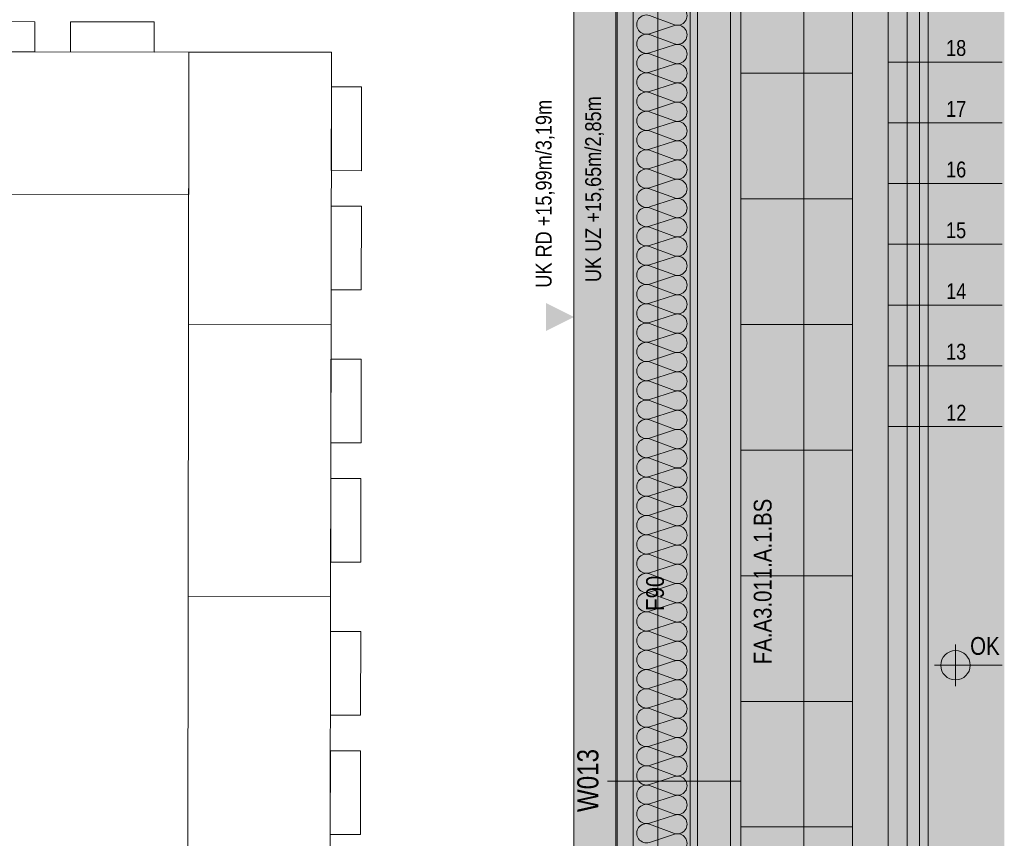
# Model space of a CAD drawing. Extents: x -620 to 300, y 62 to 1112.
# Tile 37 of 53: x -17 to 77, y 443 to 521. Entities that reach past the tile are written whole.
import ezdxf
from ezdxf.lldxf.tags import DXFTag

# ---------------------------------------------------------------- set-up
doc = ezdxf.new("R2010")
doc.units = 0
doc.layers.get('0').update_dxf_attribs({"lineweight": 13})
for name, color, linetype, lineweight, true_color in [('00_Beschriftung UZ', 3, 'Continuous', 13, 0x00ff00), ('30 -33 Aussenwände- 7 Fassade_ Elemente', 7, 'Continuous', 9, 0x00aacc), ('30 -35 Decken- 1 Konstruktion-Träger- Stahlbeton', 7, 'grob-A06GA1UR8I', 13, 0x33aa00), ('30 -35 Decken- 2.2 Treppen Außen', 7, 'Continuous', 9, 0x009999), ('60- 61 allgemeine Ausstattung- 1 Möbel', 7, 'Continuous', 9, 0x00cccc), ('70 -72 Beschriftung- 1 Beschriftung allgemein', 7, 'Continuous', 9, 0xff6633), ('iwb_Layout BA_Markierung', 7, 'Continuous', 9, 0xbadcdc), ('iwb_Schraffur_F90_feuerbestaendig', 1, 'Continuous', 13, 0xff0000), ('iwb_Schraffur_Unterzug', 7, 'Continuous', 5, 0xffffcc)]:
    doc.layers.add(name, color=color, linetype=linetype, lineweight=lineweight, true_color=true_color)
for name, color, linetype, lineweight in [('60- 61 allgemeine Ausstattung- 4 Terrassen', 7, 'Continuous', 9), ('70 -71 Achsen- 1 Gebäudeachsen', 7, 'STRICHPUNKT2-A06GA1UQ8I', 18), ('70 -72 Beschriftung- 5 Höhenkoten', 7, 'Continuous', 15), ('70 -75 Raumstempel- 3 Wandstempel', 7, 'Continuous', 50)]:
    doc.layers.add(name, color=color, linetype=linetype, lineweight=lineweight)
doc.styles.get("Standard").update_dxf_attribs({"font": 'ARIALN.TTF'})
tags = doc.linetypes.add('grob-A06GA1UR8I', pattern=[14, 3, -8, 3]).pattern_tags.tags
tags[8:9] = [DXFTag(74, 4), DXFTag(75, 0), DXFTag(340, '0'), DXFTag(46, 0.0), DXFTag(50, 0.0), DXFTag(44, 0.0), DXFTag(45, 0.0)]
tags[6:7] = [DXFTag(74, 4), DXFTag(75, 0), DXFTag(340, '0'), DXFTag(46, 0.0), DXFTag(50, 0.0), DXFTag(44, 0.0), DXFTag(45, 0.0)]
tags[4:5] = [DXFTag(74, 4), DXFTag(75, 0), DXFTag(340, '0'), DXFTag(46, 0.0), DXFTag(50, 0.0), DXFTag(44, 0.0), DXFTag(45, 0.0)]
tags = doc.linetypes.add('STRICHPUNKT2-A06GA1UQ8I', pattern=[12.7, 6.35, -3.175, 0, -3.175]).pattern_tags.tags
tags[10:11] = [DXFTag(74, 4), DXFTag(75, 0), DXFTag(340, '0'), DXFTag(46, 0.0), DXFTag(50, 0.0), DXFTag(44, 0.0), DXFTag(45, 0.0)]
tags[8:9] = [DXFTag(74, 4), DXFTag(75, 0), DXFTag(340, '0'), DXFTag(46, 0.0), DXFTag(50, 0.0), DXFTag(44, 0.0), DXFTag(45, 0.0)]
tags[6:7] = [DXFTag(74, 4), DXFTag(75, 0), DXFTag(340, '0'), DXFTag(46, 0.0), DXFTag(50, 0.0), DXFTag(44, 0.0), DXFTag(45, 0.0)]
tags[4:5] = [DXFTag(74, 4), DXFTag(75, 0), DXFTag(340, '0'), DXFTag(46, 0.0), DXFTag(50, 0.0), DXFTag(44, 0.0), DXFTag(45, 0.0)]

# ---------------------------------------------------------------- blocks, each defined once
blk = doc.blocks.new('Polygon-A06GA1UK8I')
at = {"color": 0, "linetype": 'ByBlock', "lineweight": -2, "ltscale": 0.13}
blk.add_solid([(41.831, 86.61), (41.664, 1083.814), (76.501, 86.518), (76.501, 1083.814)], dxfattribs=at)
blk = doc.blocks.new('Referenz-A06GA1UT8I')
at = {"layer": '00_Beschriftung UZ', "color": 0, "lineweight": -2}
for points in [[(32.751, 491.221), (35.421, 492.553), (32.753, 493.892)], [(38.092, 491.221), (35.421, 492.553), (38.09, 493.892)]]:
    blk.add_solid(points, dxfattribs=at)
at = {"layer": '30 -33 Aussenwände- 7 Fassade_ Elemente', "color": 0, "linetype": 'Continuous', "lineweight": -2, "ltscale": 0.13}
for p, q in [((47.221, 601.653), (47.221, 376.653)), ((46.521, 549.453), (46.521, 384.453)), ((51.361, 385.853), (51.361, 548.053)), ((39.561, 544.953), (39.561, 388.953)), ((41.061, 388.953), (41.061, 544.953)), ((46.521, 389.453), (46.521, 544.453)), ((50.361, 544.453), (50.361, 389.453)), ((42.621, 521.353), (45.021, 520.466)), ((45.021, 520.376), (42.621, 519.605)), ((42.621, 519.515), (45.021, 518.627)), ((45.021, 518.537), (42.621, 517.766)), ((42.621, 517.676), (45.021, 516.789)), ((45.021, 516.699), (42.621, 515.928)), ((42.621, 515.838), (45.021, 514.95)), ((45.021, 514.86), (42.621, 514.089)), ((42.621, 513.999), (45.021, 513.112)), ((45.021, 513.022), (42.621, 512.251)), ((42.621, 512.161), (45.021, 511.273)), ((45.021, 511.183), (42.621, 510.412)), ((42.621, 510.322), (45.021, 509.435)), ((45.021, 509.345), (42.621, 508.573)), ((42.621, 508.483), (45.021, 507.596)), ((45.021, 507.506), (42.621, 506.735)), ((42.621, 506.645), (45.021, 505.758)), ((45.021, 505.668), (42.621, 504.896)), ((42.621, 504.806), (45.021, 503.919)), ((45.021, 503.829), (42.621, 503.058)), ((42.621, 502.968), (45.021, 502.081)), ((45.021, 501.991), (42.621, 501.219)), ((42.621, 501.129), (45.021, 500.242)), ((45.021, 500.152), (42.621, 499.381)), ((42.621, 499.291), (45.021, 498.404)), ((45.021, 498.314), (42.621, 497.542)), ((42.621, 497.452), (45.021, 496.565)), ((45.021, 496.475), (42.621, 495.704)), ((42.621, 495.614), (45.021, 494.727)), ((45.021, 494.637), (42.621, 493.865)), ((42.621, 493.775), (45.021, 492.888)), ((45.021, 492.798), (42.621, 492.027)), ((42.621, 491.937), (45.021, 491.05)), ((45.021, 490.96), (42.621, 490.188)), ((42.621, 490.098), (45.021, 489.211)), ((45.021, 489.121), (42.621, 488.35)), ((42.621, 488.26), (45.021, 487.372)), ((45.021, 487.282), (42.621, 486.511)), ((42.621, 486.421), (45.021, 485.534)), ((45.021, 485.444), (42.621, 484.673)), ((42.621, 484.583), (45.021, 483.695)), ((45.021, 483.605), (42.621, 482.834)), ((42.621, 482.744), (45.021, 481.857)), ((45.021, 481.767), (42.621, 480.996)), ((42.621, 480.906), (45.021, 480.018)), ((45.021, 479.928), (42.621, 479.157)), ((42.621, 479.067), (45.021, 478.18)), ((45.021, 478.09), (42.621, 477.319)), ((42.621, 477.229), (45.021, 476.341)), ((45.021, 476.251), (42.621, 475.48)), ((42.621, 475.39), (45.021, 474.503)), ((45.021, 474.413), (42.621, 473.641)), ((42.621, 473.551), (45.021, 472.664)), ((45.021, 472.574), (42.621, 471.803)), ((42.621, 471.713), (45.021, 470.826)), ((45.021, 470.736), (42.621, 469.964)), ((42.621, 469.874), (45.021, 468.987)), ((45.021, 468.897), (42.621, 468.126)), ((42.621, 468.036), (45.021, 467.149)), ((45.021, 467.059), (42.621, 466.287)), ((42.621, 466.197), (45.021, 465.31)), ((45.021, 465.22), (42.621, 464.449)), ((42.621, 464.359), (45.021, 463.472)), ((45.021, 463.382), (42.621, 462.61)), ((42.621, 462.52), (45.021, 461.633)), ((45.021, 461.543), (42.621, 460.772)), ((42.621, 460.682), (45.021, 459.795)), ((45.021, 459.705), (42.621, 458.933)), ((42.621, 458.843), (45.021, 457.956)), ((45.021, 457.866), (42.621, 457.095)), ((42.621, 457.005), (45.021, 456.117)), ((45.021, 456.027), (42.621, 455.256)), ((42.621, 455.166), (45.021, 454.279)), ((45.021, 454.189), (42.621, 453.418)), ((42.621, 453.328), (45.021, 452.44)), ((45.021, 452.35), (42.621, 451.579)), ((42.621, 451.489), (45.021, 450.602)), ((45.021, 450.512), (42.621, 449.741)), ((42.621, 449.651), (45.021, 448.763)), ((45.021, 448.673), (42.621, 447.902)), ((42.621, 447.812), (45.021, 446.925)), ((45.021, 446.835), (42.621, 446.064)), ((42.621, 445.974), (45.021, 445.086)), ((45.021, 444.996), (42.621, 444.225)), ((42.621, 444.135), (45.021, 443.248)), ((45.021, 443.158), (42.621, 442.386))]:
    blk.add_line(p, q, dxfattribs=at)
for centre, major_axis, end_param in [((45.303, 521.34), (-0.282, -0.874), 3.764652), ((42.34, 520.479), (0.282, 0.874), 3.765224), ((45.303, 519.502), (-0.282, -0.874), 3.764652), ((42.34, 518.64), (0.282, 0.874), 3.765224), ((45.303, 517.663), (-0.282, -0.874), 3.764652), ((42.34, 516.802), (0.282, 0.874), 3.765224), ((42.34, 514.963), (0.282, 0.874), 3.765224), ((45.303, 515.825), (-0.282, -0.874), 3.764652), ((42.34, 513.125), (0.282, 0.874), 3.765224), ((45.303, 513.986), (-0.282, -0.874), 3.764652), ((45.303, 512.148), (-0.282, -0.874), 3.764652), ((42.34, 511.286), (0.282, 0.874), 3.765224), ((45.303, 510.309), (-0.282, -0.874), 3.764652), ((42.34, 509.448), (0.282, 0.874), 3.765224), ((45.303, 508.471), (-0.282, -0.874), 3.764652), ((42.34, 507.609), (0.282, 0.874), 3.765224), ((45.303, 506.632), (-0.282, -0.874), 3.764652), ((42.34, 505.771), (0.282, 0.874), 3.765224), ((45.303, 504.793), (-0.282, -0.874), 3.764652), ((42.34, 503.932), (0.282, 0.874), 3.765224), ((45.303, 502.955), (-0.282, -0.874), 3.764652), ((42.34, 502.094), (0.282, 0.874), 3.765224), ((45.303, 501.116), (-0.282, -0.874), 3.764652), ((42.34, 500.255), (0.282, 0.874), 3.765224), ((45.303, 499.278), (-0.282, -0.874), 3.764652), ((42.34, 498.417), (0.282, 0.874), 3.765224), ((45.303, 497.439), (-0.282, -0.874), 3.764652), ((42.34, 496.578), (0.282, 0.874), 3.765224), ((45.303, 495.601), (-0.282, -0.874), 3.764652), ((42.34, 494.74), (0.282, 0.874), 3.765224), ((45.303, 493.762), (-0.282, -0.874), 3.764652), ((42.34, 492.901), (0.282, 0.874), 3.765224), ((45.303, 491.924), (-0.282, -0.874), 3.764652), ((42.34, 491.062), (0.282, 0.874), 3.765224), ((45.303, 490.085), (-0.282, -0.874), 3.764652), ((42.34, 489.224), (0.282, 0.874), 3.765224), ((45.303, 488.247), (-0.282, -0.874), 3.764652), ((42.34, 487.385), (0.282, 0.874), 3.765224), ((45.303, 486.408), (-0.282, -0.874), 3.764652), ((42.34, 485.547), (0.282, 0.874), 3.765224), ((45.303, 484.57), (-0.282, -0.874), 3.764652), ((42.34, 483.708), (0.282, 0.874), 3.765224), ((45.303, 482.731), (-0.282, -0.874), 3.764652), ((42.34, 481.87), (0.282, 0.874), 3.765224), ((45.303, 480.893), (-0.282, -0.874), 3.764652), ((42.34, 480.031), (0.282, 0.874), 3.765224), ((45.303, 479.054), (-0.282, -0.874), 3.764652), ((42.34, 478.193), (0.282, 0.874), 3.765224), ((45.303, 477.216), (-0.282, -0.874), 3.764652), ((42.34, 476.354), (0.282, 0.874), 3.765224), ((45.303, 475.377), (-0.282, -0.874), 3.764652), ((42.34, 474.516), (0.282, 0.874), 3.765224), ((42.34, 472.677), (0.282, 0.874), 3.765224), ((45.303, 473.539), (-0.282, -0.874), 3.764652), ((42.34, 470.839), (0.282, 0.874), 3.765224), ((45.303, 471.7), (-0.282, -0.874), 3.764652), ((45.303, 469.861), (-0.282, -0.874), 3.764652), ((42.34, 469), (0.282, 0.874), 3.765224), ((45.303, 468.023), (-0.282, -0.874), 3.764652), ((42.34, 467.162), (0.282, 0.874), 3.765224), ((45.303, 466.184), (-0.282, -0.874), 3.764652), ((42.34, 465.323), (0.282, 0.874), 3.765224), ((45.303, 464.346), (-0.282, -0.874), 3.764652), ((42.34, 463.485), (0.282, 0.874), 3.765224), ((45.303, 462.507), (-0.282, -0.874), 3.764652), ((42.34, 461.646), (0.282, 0.874), 3.765224), ((45.303, 460.669), (-0.282, -0.874), 3.764652), ((42.34, 459.807), (0.282, 0.874), 3.765224), ((45.303, 458.83), (-0.282, -0.874), 3.764652), ((42.34, 457.969), (0.282, 0.874), 3.765224), ((45.303, 456.992), (-0.282, -0.874), 3.764652), ((42.34, 456.13), (0.282, 0.874), 3.765224), ((45.303, 455.153), (-0.282, -0.874), 3.764652), ((42.34, 454.292), (0.282, 0.874), 3.765224), ((45.303, 453.315), (-0.282, -0.874), 3.764652), ((42.34, 452.453), (0.282, 0.874), 3.765224), ((45.303, 451.476), (-0.282, -0.874), 3.764652), ((42.34, 450.615), (0.282, 0.874), 3.765224), ((45.303, 449.638), (-0.282, -0.874), 3.764652), ((42.34, 448.776), (0.282, 0.874), 3.765224), ((45.303, 447.799), (-0.282, -0.874), 3.764652), ((42.34, 446.938), (0.282, 0.874), 3.765224), ((45.303, 445.961), (-0.282, -0.874), 3.764652), ((42.34, 445.099), (0.282, 0.874), 3.765224), ((45.303, 444.122), (-0.282, -0.874), 3.764652), ((42.34, 443.261), (0.282, 0.874), 3.765224), ((45.303, 442.284), (-0.282, -0.874), 3.764652)]:
    blk.add_ellipse(centre, major_axis=major_axis, ratio=1, start_param=0, end_param=end_param, dxfattribs=at)
at = {"layer": '30 -35 Decken- 1 Konstruktion-Träger- Stahlbeton', "color": 0, "lineweight": -2}
for p, q in [((35.421, 388.453), (35.421, 605.453)), ((43.421, 388.453), (43.421, 605.453))]:
    blk.add_line(p, q, dxfattribs=at)
at = {"layer": '30 -35 Decken- 2.2 Treppen Außen', "color": 0, "linetype": 'grob-A06GA1UR8I', "lineweight": -2, "ltscale": 0.13}
for p, q in [((62.021, 540.093), (62.021, 412.595)), ((65.421, 411.872), (65.421, 540.093)), ((67.221, 540.093), (67.221, 411.489)), ((68.421, 411.234), (68.421, 540.093)), ((69.221, 540.093), (69.221, 411.064)), ((65.421, 516.893), (65.421, 522.693)), ((65.421, 511.093), (65.421, 516.893)), ((76.308, 516.893), (65.421, 516.893)), ((65.421, 505.293), (65.421, 511.093)), ((76.308, 511.093), (65.421, 511.093)), ((65.421, 499.493), (65.421, 505.293)), ((76.308, 505.293), (65.421, 505.293)), ((65.421, 493.693), (65.421, 499.493)), ((76.308, 499.493), (65.421, 499.493)), ((65.421, 487.893), (65.421, 493.693)), ((76.308, 493.693), (65.421, 493.693)), ((65.421, 482.093), (65.421, 487.893)), ((76.308, 487.893), (65.421, 487.893)), ((65.421, 434.613), (65.421, 482.093)), ((76.308, 482.093), (65.421, 482.093))]:
    blk.add_line(p, q, dxfattribs=at)
at = {"layer": '60- 61 allgemeine Ausstattung- 1 Möbel', "color": 0, "linetype": 'Continuous', "lineweight": -2, "ltscale": 0.13}
for p, q in [((-24.018, 520.766), (-16.018, 520.755)), ((-16.018, 520.755), (-16.022, 517.874)), ((-12.632, 517.87), (-12.628, 520.751)), ((-12.628, 520.751), (-4.628, 520.739)), ((-4.628, 520.739), (-4.632, 517.859)), ((-27.327, 517.89), (-1.327, 517.854)), ((-16.022, 517.874), (-24.022, 517.886)), ((-4.632, 517.859), (-12.632, 517.87)), ((-1.364, 491.854), (-1.327, 517.854)), ((-1.327, 517.854), (-1.346, 504.254)), ((-1.327, 517.854), (12.273, 517.835)), ((12.273, 517.835), (12.236, 491.835)), ((12.257, 506.53), (12.268, 514.53)), ((12.268, 514.53), (15.149, 514.526)), ((15.149, 514.526), (15.138, 506.526)), ((15.138, 506.526), (12.257, 506.53)), ((-1.346, 504.254), (-27.346, 504.29)), ((12.241, 495.14), (12.252, 503.14)), ((12.252, 503.14), (15.133, 503.136)), ((15.133, 503.136), (15.122, 495.136)), ((15.122, 495.136), (12.241, 495.14)), ((-1.4, 465.854), (-1.364, 491.854)), ((-1.364, 491.854), (12.236, 491.835)), ((12.236, 491.835), (-1.364, 491.854)), ((12.236, 491.835), (12.2, 465.835)), ((12.221, 480.53), (12.232, 488.53)), ((12.232, 488.53), (15.112, 488.526)), ((15.112, 488.526), (15.101, 480.526)), ((15.101, 480.526), (12.221, 480.53)), ((12.205, 469.14), (12.216, 477.14)), ((12.216, 477.14), (15.097, 477.136)), ((15.097, 477.136), (15.085, 469.136)), ((15.085, 469.136), (12.205, 469.14)), ((-1.436, 439.854), (-1.4, 465.854)), ((-1.4, 465.854), (12.2, 465.835)), ((12.2, 465.835), (-1.4, 465.854)), ((12.2, 465.835), (12.164, 439.835)), ((12.184, 454.53), (12.195, 462.53)), ((12.195, 462.53), (15.076, 462.526)), ((15.076, 462.526), (15.065, 454.526)), ((15.065, 454.526), (12.184, 454.53)), ((12.168, 443.14), (12.179, 451.14)), ((12.179, 451.14), (15.06, 451.136)), ((15.06, 451.136), (15.049, 443.136)), ((15.049, 443.136), (12.168, 443.14))]:
    blk.add_line(p, q, dxfattribs=at)
at = {"layer": '60- 61 allgemeine Ausstattung- 4 Terrassen', "color": 0, "lineweight": -2}
for p, q in [((57.371, 214.053), (57.371, 549.953)), ((51.361, 515.853), (62.021, 515.853)), ((51.361, 503.853), (62.021, 503.853)), ((51.361, 491.853), (62.021, 491.853)), ((51.361, 479.853), (62.021, 479.853)), ((51.361, 467.853), (62.021, 467.853)), ((51.361, 455.853), (62.021, 455.853)), ((51.361, 443.853), (62.021, 443.853))]:
    blk.add_line(p, q, dxfattribs=at)
at = {"layer": '70 -71 Achsen- 1 Gebäudeachsen', "color": 0, "linetype": 'STRICHPUNKT2-A06GA1UQ8I', "lineweight": -2, "ltscale": 0.13}
blk.add_line((39.421, 1084.393), (39.421, 84.953), dxfattribs=at)
at = {"layer": '70 -72 Beschriftung- 5 Höhenkoten', "color": 0, "linetype": 'Continuous', "lineweight": -2, "ltscale": 0.13}
for p, q in [((71.841, 457.294), (71.841, 461.294)), ((71.841, 460.694), (71.841, 459.294)), ((71.841, 459.294), (71.841, 460.694)), ((69.841, 459.294), (76.308, 459.294)), ((70.441, 459.294), (71.841, 459.294)), ((71.841, 459.294), (70.441, 459.294)), ((71.841, 459.294), (73.241, 459.294)), ((73.241, 459.294), (71.841, 459.294)), ((71.841, 459.294), (71.841, 457.894)), ((71.841, 457.894), (71.841, 459.294))]:
    blk.add_line(p, q, dxfattribs=at)
for major_axis in [(0, 1.4), (1.4, 0), (-1.4, 0), (0, -1.4)]:
    blk.add_ellipse((71.841, 459.294), major_axis=major_axis, ratio=1, start_param=0, end_param=1.570796, dxfattribs=at)
at = {"layer": '70 -75 Raumstempel- 3 Wandstempel', "color": 0, "linetype": 'Continuous', "lineweight": -2, "ltscale": 0.13}
blk.add_line((38.621, 448.218), (51.361, 448.218), dxfattribs=at)
at = {"layer": '00_Beschriftung UZ', "color": 0, "linetype": 'Continuous', "lineweight": -2, "ltscale": 0.13, "char_height": 1.51033, "attachment_point": 1, "rotation": 90}
for s, insert in [('{\\fArial Narrow;UK UZ +15,65m/2,85m}', (36.499, 495.889)), ('{\\fArial Narrow;UK RD +15,99m/3,19m}', (31.78, 495.355))]:
    blk.add_mtext(s, dxfattribs=dict(at, insert=insert))
at = {"layer": '30 -35 Decken- 2.2 Treppen Außen', "color": 0, "linetype": 'ByBlock', "lineweight": -2, "ltscale": 0.13, "char_height": 1.51033, "attachment_point": 1, "rotation": 0.001}
for s, insert in [('{\\fArial Narrow;18}', (70.941, 518.998)), ('{\\fArial Narrow;17}', (70.944, 513.174)), ('{\\fArial Narrow;16}', (70.944, 507.398)), ('{\\fArial Narrow;15}', (70.935, 501.598)), ('{\\fArial Narrow;14}', (70.95, 495.774)), ('{\\fArial Narrow;13}', (70.944, 489.998)), ('{\\fArial Narrow;12}', (70.953, 484.174))]:
    blk.add_mtext(s, dxfattribs=dict(at, insert=insert))
at = {"layer": '70 -72 Beschriftung- 1 Beschriftung allgemein', "color": 0, "linetype": 'Continuous', "lineweight": -2, "ltscale": 0.13, "insert": (52.586, 459.395), "char_height": 1.7, "attachment_point": 1, "rotation": 90}
blk.add_mtext('{\\fArial Narrow;FA.A3.011.A.1.BS}', dxfattribs=at)
at = {"layer": '70 -72 Beschriftung- 5 Höhenkoten', "color": 0, "linetype": 'Continuous', "lineweight": -2, "ltscale": 0.13, "insert": (73.241, 461.993), "char_height": 1.7, "attachment_point": 1}
blk.add_mtext('{\\fArial Narrow;OK}', dxfattribs=at)
at = {"layer": '70 -75 Raumstempel- 3 Wandstempel', "color": 0, "linetype": 'Continuous', "lineweight": -2, "ltscale": 0.13, "attachment_point": 1, "rotation": 90}
for s, insert, char_height in [('{\\fArial Narrow;F90}', (42.312, 464.494), 1.7), ('{\\fArial Narrow;W013}', (35.743, 445.276), 2.01377)]:
    blk.add_mtext(s, dxfattribs=dict(at, insert=insert, char_height=char_height))
blk = doc.blocks.new('Referenz-A06GA1UV8I')
at = {"layer": 'iwb_Schraffur_F90_feuerbestaendig', "linetype": 'Continuous', "ltscale": 0.13}
blk.add_solid([(41.061, 556.353), (46.521, 556.353), (41.061, 379.87), (46.521, 379.87)], dxfattribs=at)
at = {"layer": 'iwb_Schraffur_Unterzug', "linetype": 'Continuous', "ltscale": 0.13}
blk.add_solid([(35.421, 388.453), (35.421, 605.453), (43.421, 388.453), (43.421, 605.453)], dxfattribs=at)

msp = doc.modelspace()

# ---------------------------------------------------------------- block references
at = {"color": 8, "lineweight": 13, "ltscale": 0.13, "true_color": 0x808080}
msp.add_blockref('Referenz-A06GA1UT8I', (0, 0), dxfattribs=at)
at = {"color": 8, "lineweight": 25, "ltscale": 0.25, "true_color": 0x808080}
msp.add_blockref('Referenz-A06GA1UV8I', (0, 0), dxfattribs=at)
at = {"layer": 'iwb_Layout BA_Markierung', "ltscale": 0.13}
msp.add_blockref('Polygon-A06GA1UK8I', (0, 0), dxfattribs=at)

doc.saveas('drawing.dxf')
